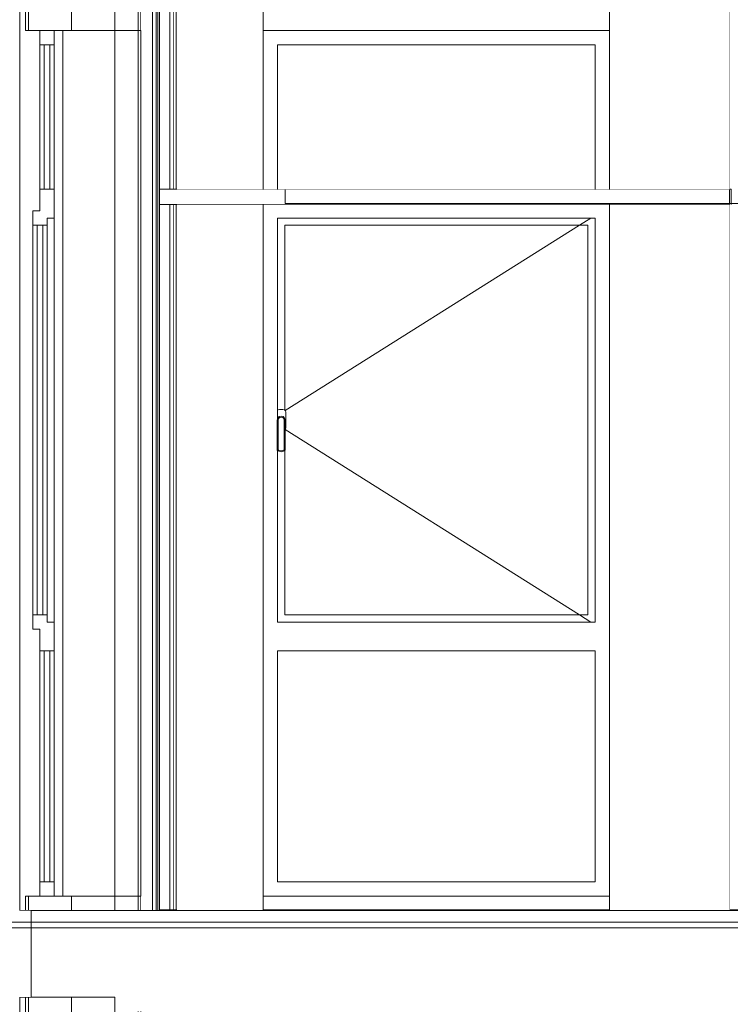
# Model space of a CAD drawing. Header units: millimetres. Extents: x -30280 to 100171, y -17460 to 4378.
# Tile 102 of 136: x 39869 to 42332, y -10135 to -6722. Entities that reach past the tile are written whole.
import ezdxf

# ---------------------------------------------------------------- set-up
doc = ezdxf.new("R2010")
doc.units = ezdxf.units.MM
doc.header["$MEASUREMENT"] = 0
doc.linetypes.add('Wipeout_Contour', pattern=[1000, 0, -1000])
for name, color, linetype in [('07_CR_Cel Ras pladur', 7, 'Continuous'), ('10_ESTR_Fotjats', 7, 'Continuous'), ('10_ESTR_Pilars', 7, 'Continuous'), ('12_FAÇ_Façana', 7, 'Continuous'), ('Nuevo_07_CR_Cel Ras_lames', 7, 'Continuous'), ('Nuevo_08_E_Envans secs', 7, 'Continuous'), ('Nuevo_14_PAV_Soft Light Grey 0554', 7, 'Continuous'), ('Ventanas Archicad', 7, 'Continuous')]:
    doc.layers.add(name, color=color, linetype=linetype)
for name, color, linetype, lineweight in [('07_CR_Cel Ras pladur_Pluma_Nº__1', 7, 'Continuous', 5), ('10_ESTR_Fotjats_Pluma_Nº__1', 7, 'Continuous', 5), ('12_FAÇ_Façana_Pluma_Nº__47', 7, 'Continuous', 20), ('12_FAÇ_Façana_Pluma_Nº__7', 7, 'Continuous', 5), ('Nuevo_07_CR_Cel Ras_lames_Pluma_Nº__1', 7, 'Continuous', 5), ('Nuevo_08_E_Envans secs_Pluma_Nº__47', 7, 'Continuous', 20), ('Nuevo_14_PAV_Soft Light Grey 0554_Pluma_Nº__29', 7, 'Continuous', 20), ('Ventanas Archicad_Pluma_Nº__1', 7, 'Continuous', 5), ('Ventanas Archicad_Pluma_Nº__47', 7, 'Continuous', 20)]:
    doc.layers.add(name, color=color, linetype=linetype, lineweight=lineweight)
doc.layers.add('10_ESTR_Fotjats_Pluma_Nº__102', color=7, linetype='Continuous', lineweight=5, true_color=0xcccccc)
doc.layers.add('Ventanas Archicad_Pluma_Nº__3', color=7, linetype='Continuous', lineweight=5, true_color=0xa4a4a4)

# ---------------------------------------------------------------- blocks, each defined once
blk = doc.blocks.new('Elem Sección_8_2', base_point=(41970.3, -13460))
at = {"color": 254, "linetype": 'Wipeout_Contour', "lineweight": 0, "ltscale": 540971.453001}
blk.add_wipeout([(39889.2, -10110), (39869.2, -10110), (39869.2, -13460), (39889.2, -13460), (39889.2, -13410), (39939.2, -13410), (39939.2, -12485), (39914.2, -12485), (39914.2, -11035), (39939.2, -11035), (39939.2, -10460), (39939.2, -10410), (39889.2, -10410)], dxfattribs=at).dxf.layer = '12_FAÇ_Façana'
at = {"color": 254, "linetype": 'Wipeout_Contour', "lineweight": 0, "ltscale": 167459.36629}
blk.add_wipeout([(40199.2, -10410), (40019.2, -10410), (40019.2, -13410), (40199.2, -13410)], dxfattribs=at).dxf.layer = '12_FAÇ_Façana'
at = {"layer": '12_FAÇ_Façana_Pluma_Nº__47', "color": 7, "linetype": 'Continuous', "lineweight": 20}
for p, q in [((39869.2, -13460), (39869.2, -10110)), ((39869.2, -10110), (39889.2, -10110))]:
    blk.add_line(p, q, dxfattribs=at)
at = {"color": 254, "linetype": 'Wipeout_Contour', "lineweight": 0, "ltscale": 250433.796303}
blk.add_wipeout([(39989.2, -10410), (39989.2, -11060), (39989.2, -12460), (39989.2, -13410), (40019.2, -13410), (40019.2, -10410)], dxfattribs=at).dxf.layer = '12_FAÇ_Façana'
at = {"color": 254, "linetype": 'Wipeout_Contour', "lineweight": 0, "ltscale": 167957.651142}
blk.add_wipeout([(40279.2, -10410), (40199.2, -10410), (40199.2, -13410), (40279.2, -13410)], dxfattribs=at).dxf.layer = '12_FAÇ_Façana'
at = {"layer": '12_FAÇ_Façana_Pluma_Nº__47', "color": 7, "linetype": 'Continuous', "lineweight": 20}
for p, q in [((40019.2, -13410), (40019.2, -10410)), ((40199.2, -13410), (40199.2, -10410))]:
    blk.add_line(p, q, dxfattribs=at)
at = {"color": 254, "linetype": 'Wipeout_Contour', "lineweight": 0, "ltscale": 168130.167376}
blk.add_wipeout([(40289.2, -10410), (40279.2, -10410), (40279.2, -13410), (40289.2, -13410)], dxfattribs=at).dxf.layer = '12_FAÇ_Façana'
at = {"layer": '12_FAÇ_Façana_Pluma_Nº__47', "color": 7, "linetype": 'Continuous', "lineweight": 20}
blk.add_line((40279.2, -13410), (40279.2, -10410), dxfattribs=at)
blk = doc.blocks.new('Elem Sección_10_2', base_point=(41970.3, -13460))
at = {"layer": '12_FAÇ_Façana_Pluma_Nº__7', "color": 7, "linetype": 'Continuous', "lineweight": 5}
for p, q in [((39889.2, -10110), (39889.2, -10410)), ((39899.2, -10110), (39899.2, -10410)), ((40049.2, -10110), (40049.2, -10410)), ((40279.2, -10160), (40279.2, -10410)), ((40289.2, -10160), (40289.2, -10410)), ((39889.2, -13410), (39889.2, -13460)), ((39899.2, -13410), (39899.2, -13460)), ((40049.2, -13410), (40049.2, -13460)), ((40199.2, -13410), (40199.2, -13460)), ((40279.2, -13410), (40279.2, -13460)), ((40289.2, -13410), (40289.2, -13460))]:
    blk.add_line(p, q, dxfattribs=at)
at = {"layer": '12_FAÇ_Façana_Pluma_Nº__7', "color": 7, "linetype": 'Continuous', "lineweight": 5, "flags": 128}
for points in [[(39908.8, -10110), (39899.2, -10110), (39889.2, -10110)], [(40199.2, -10110), (40199.2, -10160), (40199.2, -10410)], [(40289.2, -10410), (40279.2, -10410), (40199.2, -10410), (40049.2, -10410), (39989.2, -10410), (39939.2, -10410), (39899.2, -10410), (39889.2, -10410)], [(40289.2, -13410), (40279.2, -13410), (40199.2, -13410), (40049.2, -13410), (39989.2, -13410), (39939.2, -13410), (39899.2, -13410), (39889.2, -13410)]]:
    blk.add_lwpolyline(points, dxfattribs=at)
blk = doc.blocks.new('Elem Sección_14_2', base_point=(41970.3, -13460))
at = {"color": 254, "linetype": 'Wipeout_Contour', "lineweight": 0, "ltscale": 529587.466014}
blk.add_wipeout([(39889.2, -6460), (39869.2, -6460), (39869.2, -9810), (39889.2, -9810), (39889.2, -9760), (39939.2, -9760), (39939.2, -8835), (39914.2, -8835), (39914.2, -7385), (39939.2, -7385), (39939.2, -6810), (39939.2, -6760), (39889.2, -6760)], dxfattribs=at).dxf.layer = '12_FAÇ_Façana'
at = {"color": 254, "linetype": 'Wipeout_Contour', "lineweight": 0, "ltscale": 163908.992769}
blk.add_wipeout([(40199.2, -6760), (40019.2, -6760), (40019.2, -9760), (40199.2, -9760)], dxfattribs=at).dxf.layer = '12_FAÇ_Façana'
at = {"layer": '12_FAÇ_Façana_Pluma_Nº__47', "color": 7, "linetype": 'Continuous', "lineweight": 20}
for p, q in [((39869.2, -9810), (39869.2, -6460)), ((39869.2, -6460), (39889.2, -6460)), ((39889.2, -9810), (39869.2, -9810))]:
    blk.add_line(p, q, dxfattribs=at)
at = {"color": 254, "linetype": 'Wipeout_Contour', "lineweight": 0, "ltscale": 245116.973976}
blk.add_wipeout([(40019.2, -6760), (39989.2, -6760), (39989.2, -7410), (39989.2, -8810), (39989.2, -9760), (40019.2, -9760)], dxfattribs=at).dxf.layer = '12_FAÇ_Façana'
at = {"color": 254, "linetype": 'Wipeout_Contour', "lineweight": 0, "ltscale": 164418.025588}
blk.add_wipeout([(40279.2, -6760), (40199.2, -6760), (40199.2, -9760), (40279.2, -9760)], dxfattribs=at).dxf.layer = '12_FAÇ_Façana'
at = {"layer": '12_FAÇ_Façana_Pluma_Nº__47', "color": 7, "linetype": 'Continuous', "lineweight": 20}
for p, q in [((40019.2, -9760), (40019.2, -6760)), ((40199.2, -9760), (40199.2, -6760))]:
    blk.add_line(p, q, dxfattribs=at)
at = {"color": 254, "linetype": 'Wipeout_Contour', "lineweight": 0, "ltscale": 164594.246432}
blk.add_wipeout([(40289.2, -6760), (40279.2, -6760), (40279.2, -9760), (40289.2, -9760)], dxfattribs=at).dxf.layer = '12_FAÇ_Façana'
at = {"layer": '12_FAÇ_Façana_Pluma_Nº__47', "color": 7, "linetype": 'Continuous', "lineweight": 20}
blk.add_line((40279.2, -9760), (40279.2, -6760), dxfattribs=at)
blk = doc.blocks.new('Elem Sección_15_2', base_point=(41970.3, -13460))
at = {"color": 254, "linetype": 'Wipeout_Contour', "lineweight": 0, "ltscale": 167370.772013}
blk.add_wipeout([(40713, -6510), (40713, -6760), (41913, -6760), (41913, -6510)], dxfattribs=at).dxf.layer = '12_FAÇ_Façana'
at = {"color": 254, "linetype": 'Wipeout_Contour', "lineweight": 0, "ltscale": 169823.891716}
blk.add_wipeout([(41913, -9760), (40713, -9760), (40713, -9808), (41913, -9808)], dxfattribs=at).dxf.layer = '12_FAÇ_Façana'
blk = doc.blocks.new('Elem Sección_16_2', base_point=(41970.3, -13460))
at = {"color": 254, "linetype": 'Wipeout_Contour', "lineweight": 0, "ltscale": 164775.575016}
blk.add_wipeout([(40348.2, -6510), (40342.2, -6510), (40342.2, -9810), (40348.2, -9810)], dxfattribs=at).dxf.layer = '10_ESTR_Pilars'
blk = doc.blocks.new('Elem Sección_17_2', base_point=(41970.3, -13460))
at = {"layer": '12_FAÇ_Façana_Pluma_Nº__7', "color": 7, "linetype": 'Continuous', "lineweight": 5}
for p, q in [((39889.2, -6460), (39889.2, -6760)), ((39899.2, -6460), (39899.2, -6760)), ((40049.2, -6460), (40049.2, -6760)), ((40279.2, -6510), (40279.2, -6760)), ((40289.2, -6510), (40289.2, -6760)), ((39889.2, -9760), (39889.2, -9810)), ((39899.2, -9760), (39899.2, -9810)), ((40049.2, -9760), (40049.2, -9810)), ((40199.2, -9760), (40199.2, -9810)), ((40279.2, -9760), (40279.2, -9810)), ((40289.2, -9760), (40289.2, -9810))]:
    blk.add_line(p, q, dxfattribs=at)
at = {"layer": '12_FAÇ_Façana_Pluma_Nº__7', "color": 7, "linetype": 'Continuous', "lineweight": 5, "flags": 128}
for points in [[(39908.8, -6460), (39899.2, -6460), (39889.2, -6460)], [(40199.2, -6460), (40199.2, -6510), (40199.2, -6760)], [(40289.2, -6760), (40279.2, -6760), (40199.2, -6760), (40049.2, -6760), (39989.2, -6760), (39939.2, -6760), (39899.2, -6760), (39889.2, -6760)], [(40289.2, -9760), (40279.2, -9760), (40199.2, -9760), (40049.2, -9760), (39989.2, -9760), (39939.2, -9760), (39899.2, -9760), (39889.2, -9760)], [(39908.8, -9810), (39899.2, -9810), (39889.2, -9810)]]:
    blk.add_lwpolyline(points, dxfattribs=at)
blk = doc.blocks.new('Elem Sección_18_2', base_point=(41970.3, -13460))
at = {"layer": 'Ventanas Archicad_Pluma_Nº__1', "color": 7, "linetype": 'Continuous', "lineweight": 5}
for p, q in [((39939.2, -7385), (39914.2, -7385)), ((39939.2, -8835), (39914.2, -8835))]:
    blk.add_line(p, q, dxfattribs=at)
at = {"color": 254, "linetype": 'Wipeout_Contour', "lineweight": 0, "ltscale": 162335.047609}
blk.add_wipeout([(39939.2, -6810), (39939.2, -7310), (39989.2, -7310), (39989.2, -6810)], dxfattribs=at).dxf.layer = 'Ventanas Archicad'
at = {"color": 254, "linetype": 'Wipeout_Contour', "lineweight": 0, "ltscale": 163187.232213}
blk.add_wipeout([(39964.2, -8810), (39989.2, -8810), (39989.2, -7410), (39964.2, -7410)], dxfattribs=at).dxf.layer = 'Ventanas Archicad'
at = {"color": 254, "linetype": 'Wipeout_Contour', "lineweight": 0, "ltscale": 164144.586834}
blk.add_wipeout([(39939.2, -8910), (39939.2, -9710), (39989.2, -9710), (39989.2, -8910)], dxfattribs=at).dxf.layer = 'Ventanas Archicad'
at = {"layer": 'Ventanas Archicad_Pluma_Nº__1', "color": 7, "linetype": 'Continuous', "lineweight": 5}
for p, q in [((39939.2, -6760), (39939.2, -6810)), ((39989.2, -6760), (39989.2, -6810)), ((39939.2, -6810), (39939.2, -7310)), ((39989.2, -6810), (39939.2, -6810)), ((39954.2, -6810), (39954.2, -7310)), ((39974.2, -7310), (39974.2, -6810)), ((39989.2, -6810), (39989.2, -7310)), ((39939.2, -7310), (39939.2, -7385)), ((39989.2, -7310), (39939.2, -7310)), ((39989.2, -7310), (39989.2, -7410)), ((39989.2, -7410), (39964.2, -7410)), ((39989.2, -7410), (39989.2, -8810)), ((39939.2, -8835), (39939.2, -8910)), ((39989.2, -8810), (39964.2, -8810)), ((39989.2, -8810), (39989.2, -8910)), ((39939.2, -8910), (39939.2, -9710)), ((39989.2, -8910), (39939.2, -8910)), ((39954.2, -8910), (39954.2, -9710)), ((39974.2, -9710), (39974.2, -8910)), ((39989.2, -8910), (39989.2, -9710)), ((39939.2, -9710), (39939.2, -9760)), ((39989.2, -9710), (39939.2, -9710)), ((39989.2, -9710), (39989.2, -9760))]:
    blk.add_line(p, q, dxfattribs=at)
at = {"color": 254, "linetype": 'Wipeout_Contour', "lineweight": 0, "ltscale": 163038.629411}
blk.add_wipeout([(39964.2, -7435), (39914.2, -7435), (39914.2, -8785), (39964.2, -8785)], dxfattribs=at).dxf.layer = 'Ventanas Archicad'
at = {"layer": 'Ventanas Archicad_Pluma_Nº__1', "color": 7, "linetype": 'Continuous', "lineweight": 5}
for p, q in [((39914.2, -7385), (39914.2, -7435)), ((39914.2, -7435), (39914.2, -8785)), ((39964.2, -7435), (39914.2, -7435)), ((39929.2, -7435), (39929.2, -8785)), ((39949.2, -8785), (39949.2, -7435)), ((39964.2, -7410), (39964.2, -7435)), ((39964.2, -7435), (39964.2, -8785)), ((39914.2, -8785), (39914.2, -8835)), ((39964.2, -8785), (39914.2, -8785)), ((39964.2, -8785), (39964.2, -8810))]:
    blk.add_line(p, q, dxfattribs=at)
blk = doc.blocks.new('Elem Sección_104_2', base_point=(41970.3, -13460))
at = {"color": 254, "linetype": 'Wipeout_Contour', "lineweight": 0, "ltscale": 171577.125788}
blk.add_wipeout([(42335.2, -6510), (42329.2, -6510), (42329.2, -7310), (42335.2, -7310)], dxfattribs=at).dxf.layer = 'Nuevo_08_E_Envans secs'
at = {"color": 254, "linetype": 'Wipeout_Contour', "lineweight": 0, "ltscale": 172842.672664}
blk.add_wipeout([(42335.2, -7363), (42329.2, -7363), (42329.2, -9808), (42335.2, -9808)], dxfattribs=at).dxf.layer = 'Nuevo_08_E_Envans secs'
at = {"layer": 'Nuevo_08_E_Envans secs_Pluma_Nº__47', "color": 7, "linetype": 'Continuous', "lineweight": 20}
for p, q in [((42329.2, -7310), (42329.2, -6510)), ((42329.2, -9808), (42329.2, -7363))]:
    blk.add_line(p, q, dxfattribs=at)
blk = doc.blocks.new('Elem Sección_118_2', base_point=(41970.3, -13460))
at = {"color": 254, "linetype": 'Wipeout_Contour', "lineweight": 0, "ltscale": 163842.75268}
blk.add_wipeout([(40354.2, -6510), (40354.2, -7310), (40389.2, -7310), (40389.2, -6510)], dxfattribs=at).dxf.layer = 'Nuevo_08_E_Envans secs'
at = {"color": 254, "linetype": 'Wipeout_Contour', "lineweight": 0, "ltscale": 165167.324436}
blk.add_wipeout([(40354.2, -7363), (40354.2, -9808), (40389.2, -9808), (40389.2, -7363)], dxfattribs=at).dxf.layer = 'Nuevo_08_E_Envans secs'
at = {"color": 254, "linetype": 'Wipeout_Contour', "lineweight": 0, "ltscale": 163937.37297}
blk.add_wipeout([(40402.2, -6510), (40389.2, -6510), (40389.2, -7310), (40402.2, -7310)], dxfattribs=at).dxf.layer = 'Nuevo_08_E_Envans secs'
at = {"color": 254, "linetype": 'Wipeout_Contour', "lineweight": 0, "ltscale": 165261.185773}
blk.add_wipeout([(40402.2, -7363), (40389.2, -7363), (40389.2, -9808), (40402.2, -9808)], dxfattribs=at).dxf.layer = 'Nuevo_08_E_Envans secs'
at = {"layer": 'Nuevo_08_E_Envans secs_Pluma_Nº__47', "color": 7, "linetype": 'Continuous', "lineweight": 20}
for p, q in [((40389.2, -6510), (40389.2, -7310)), ((40389.2, -7363), (40389.2, -9808))]:
    blk.add_line(p, q, dxfattribs=at)
at = {"color": 254, "linetype": 'Wipeout_Contour', "lineweight": 0, "ltscale": 163998.482873}
blk.add_wipeout([(40408.2, -6510), (40408.2, -7310), (40414.2, -7310), (40414.2, -6510)], dxfattribs=at).dxf.layer = 'Nuevo_08_E_Envans secs'
at = {"color": 254, "linetype": 'Wipeout_Contour', "lineweight": 0, "ltscale": 165321.808509}
blk.add_wipeout([(40408.2, -7363), (40408.2, -9808), (40414.2, -9808), (40414.2, -7363)], dxfattribs=at).dxf.layer = 'Nuevo_08_E_Envans secs'
at = {"layer": 'Nuevo_08_E_Envans secs_Pluma_Nº__47', "color": 7, "linetype": 'Continuous', "lineweight": 20}
for p, q in [((40402.2, -6510), (40402.2, -7310)), ((40408.2, -7310), (40408.2, -6510)), ((40414.2, -7310), (40414.2, -6510)), ((40402.2, -7363), (40402.2, -9808)), ((40408.2, -9808), (40408.2, -7363)), ((40414.2, -9808), (40414.2, -7363))]:
    blk.add_line(p, q, dxfattribs=at)
blk = doc.blocks.new('Elem Sección_119_2', base_point=(41970.3, -13460))
at = {"color": 254, "linetype": 'Wipeout_Contour', "lineweight": 0, "ltscale": 164634.536384}
blk.add_wipeout([(40289.2, -9810), (40329.2, -9810), (40329.2, -6510), (40289.2, -6510)], dxfattribs=at).dxf.layer = 'Nuevo_08_E_Envans secs'
at = {"layer": 'Nuevo_08_E_Envans secs_Pluma_Nº__47', "color": 7, "linetype": 'Continuous', "lineweight": 20}
blk.add_line((40289.2, -6760), (40289.2, -9760), dxfattribs=at)
at = {"color": 254, "linetype": 'Wipeout_Contour', "lineweight": 0, "ltscale": 164738.355837}
blk.add_wipeout([(40329.2, -6510), (40329.2, -9810), (40342.2, -9810), (40342.2, -6510)], dxfattribs=at).dxf.layer = 'Nuevo_08_E_Envans secs'
at = {"layer": 'Nuevo_08_E_Envans secs_Pluma_Nº__47', "color": 7, "linetype": 'Continuous', "lineweight": 20}
blk.add_line((40329.2, -6510), (40329.2, -9810), dxfattribs=at)
at = {"color": 254, "linetype": 'Wipeout_Contour', "lineweight": 0, "ltscale": 328859.619997}
blk.add_wipeout([(40348.2, -9810), (40354.2, -9810), (40354.2, -7363), (40354.2, -7363), (40354.2, -7310), (40354.2, -7310), (40354.2, -6510), (40348.2, -6510)], dxfattribs=at).dxf.layer = 'Nuevo_08_E_Envans secs'
at = {"layer": 'Nuevo_08_E_Envans secs_Pluma_Nº__47', "color": 7, "linetype": 'Continuous', "lineweight": 20}
for p, q in [((40342.2, -6510), (40342.2, -9810)), ((40348.2, -9810), (40348.2, -6510)), ((40354.2, -7310), (40354.2, -6510)), ((40354.2, -9808), (40354.2, -7363))]:
    blk.add_line(p, q, dxfattribs=at)
blk = doc.blocks.new('Elem Sección_120_2', base_point=(41970.3, -13460))
at = {"color": 254, "linetype": 'Wipeout_Contour', "lineweight": 0, "ltscale": 163974.827214}
blk.add_wipeout([(40408.2, -6510), (40402.2, -6510), (40402.2, -7310), (40408.2, -7310)], dxfattribs=at).dxf.layer = 'Nuevo_08_E_Envans secs'
at = {"color": 254, "linetype": 'Wipeout_Contour', "lineweight": 0, "ltscale": 165298.341319}
blk.add_wipeout([(40402.2, -7363), (40402.2, -9808), (40408.2, -9808), (40408.2, -7363)], dxfattribs=at).dxf.layer = 'Nuevo_08_E_Envans secs'
blk = doc.blocks.new('Elem Sección_122_2', base_point=(41970.3, -13460))
at = {"layer": '07_CR_Cel Ras pladur_Pluma_Nº__1', "color": 7, "linetype": 'Continuous', "lineweight": 5}
blk.add_line((42329.2, -7310), (42329.2, -7363), dxfattribs=at)
blk = doc.blocks.new('Elem Sección_123_2', base_point=(41970.3, -13460))
at = {"layer": '07_CR_Cel Ras pladur_Pluma_Nº__1', "color": 7, "linetype": 'Continuous', "lineweight": 5}
for p, q in [((40354.2, -7310), (40354.2, -7363)), ((40789.2, -7310), (40354.2, -7310)), ((42334.2, -7310), (42334.2, -7363)), ((42329.2, -7363), (40354.2, -7363))]:
    blk.add_line(p, q, dxfattribs=at)
at = {"layer": '07_CR_Cel Ras pladur_Pluma_Nº__1', "color": 7, "linetype": 'Continuous', "lineweight": 5, "flags": 128}
blk.add_lwpolyline([(42329.2, -7310), (42289.2, -7310), (41989.2, -7310), (41689.2, -7310), (41389.2, -7310), (41089.2, -7310), (40789.2, -7310)], dxfattribs=at)
blk = doc.blocks.new('Elem Sección_141_2', base_point=(41970.3, -13460))
at = {"layer": 'Nuevo_07_CR_Cel Ras_lames_Pluma_Nº__1', "color": 7, "linetype": 'Continuous', "lineweight": 5}
for p, q in [((42334.2, -7310), (42329.2, -7310)), ((42589.2, -7360), (42289.2, -7360))]:
    blk.add_line(p, q, dxfattribs=at)
blk = doc.blocks.new('Elem Sección_142_2', base_point=(41970.3, -13460))
at = {"layer": 'Nuevo_07_CR_Cel Ras_lames_Pluma_Nº__1', "color": 7, "linetype": 'Continuous', "lineweight": 5}
blk.add_line((42289.2, -7360), (41989.2, -7360), dxfattribs=at)
blk = doc.blocks.new('Elem Sección_143_2', base_point=(41970.3, -13460))
at = {"layer": 'Nuevo_07_CR_Cel Ras_lames_Pluma_Nº__1', "color": 7, "linetype": 'Continuous', "lineweight": 5}
blk.add_line((41989.2, -7360), (41689.2, -7360), dxfattribs=at)
blk = doc.blocks.new('Elem Sección_144_2', base_point=(41970.3, -13460))
at = {"layer": 'Nuevo_07_CR_Cel Ras_lames_Pluma_Nº__1', "color": 7, "linetype": 'Continuous', "lineweight": 5}
blk.add_line((41689.2, -7360), (41389.2, -7360), dxfattribs=at)
blk = doc.blocks.new('Elem Sección_145_2', base_point=(41970.3, -13460))
at = {"layer": 'Nuevo_07_CR_Cel Ras_lames_Pluma_Nº__1', "color": 7, "linetype": 'Continuous', "lineweight": 5}
blk.add_line((41389.2, -7360), (41089.2, -7360), dxfattribs=at)
blk = doc.blocks.new('Elem Sección_146_2', base_point=(41970.3, -13460))
at = {"layer": 'Nuevo_07_CR_Cel Ras_lames_Pluma_Nº__1', "color": 7, "linetype": 'Continuous', "lineweight": 5}
for p in [(40789.2, -7310), (41089.2, -7360)]:
    blk.add_line(p, (40789.2, -7360), dxfattribs=at)
blk = doc.blocks.new('Elem Sección_148_2', base_point=(41970.3, -13460))
at = {"layer": '10_ESTR_Fotjats_Pluma_Nº__1', "color": 7, "linetype": 'Continuous', "lineweight": 5}
blk.add_line((40354.2, -9810), (40289.2, -9810), dxfattribs=at)
at = {"color": 254, "linetype": 'Wipeout_Contour', "lineweight": 0, "ltscale": 150742.856311}
blk.add_wipeout([(32829.8, -9850), (39908.8, -9850), (39908.8, -9810), (32829.8, -9810)], dxfattribs=at).dxf.layer = '10_ESTR_Fotjats'
at = {"layer": '10_ESTR_Fotjats_Pluma_Nº__1', "color": 7, "linetype": 'Continuous', "lineweight": 5, "flags": 128}
blk.add_lwpolyline([(40289.2, -9810), (40279.2, -9810), (40199.2, -9810), (40049.2, -9810), (39908.8, -9810)], dxfattribs=at)
at = {"color": 254, "linetype": 'Wipeout_Contour', "lineweight": 0, "ltscale": 150774.446321}
blk.add_wipeout([(32829.8, -9870), (39908.8, -9870), (39908.8, -9850), (32829.8, -9850)], dxfattribs=at).dxf.layer = '10_ESTR_Fotjats'
at = {"layer": '10_ESTR_Fotjats_Pluma_Nº__1', "color": 7, "linetype": 'Continuous', "lineweight": 5}
blk.add_line((49879.1, -9850), (39908.8, -9850), dxfattribs=at)
at = {"layer": '10_ESTR_Fotjats_Pluma_Nº__102', "color": 254, "linetype": 'Continuous', "lineweight": 5, "true_color": 0xcccccc}
blk.add_line((39908.8, -9850), (32829.8, -9850), dxfattribs=at)
at = {"color": 254, "linetype": 'Wipeout_Contour', "lineweight": 0, "ltscale": 150913.144312}
blk.add_wipeout([(39908.8, -9870), (32829.8, -9870), (32829.8, -10110), (39908.8, -10110)], dxfattribs=at).dxf.layer = '10_ESTR_Fotjats'
at = {"layer": '10_ESTR_Fotjats_Pluma_Nº__1', "color": 7, "linetype": 'Continuous', "lineweight": 5}
blk.add_line((49879.1, -9870), (39908.8, -9870), dxfattribs=at)
at = {"layer": '10_ESTR_Fotjats_Pluma_Nº__1', "color": 7, "linetype": 'Continuous', "lineweight": 5, "flags": 128}
for points in [[(39908.8, -9810), (39908.8, -9850), (39908.8, -9870), (39908.8, -10110)], [(40199.2, -10110), (40049.2, -10110), (39908.8, -10110)]]:
    blk.add_lwpolyline(points, dxfattribs=at)
at = {"layer": '10_ESTR_Fotjats_Pluma_Nº__102', "color": 254, "linetype": 'Continuous', "lineweight": 5, "true_color": 0xcccccc}
blk.add_line((39908.8, -9870), (32829.8, -9870), dxfattribs=at)
blk = doc.blocks.new('Elem Sección_151_2', base_point=(41970.3, -13460))
at = {"layer": 'Nuevo_14_PAV_Soft Light Grey 0554_Pluma_Nº__29', "color": 7, "linetype": 'Continuous', "lineweight": 20}
for p, q in [((40354.2, -9808), (40354.2, -9810)), ((48752.4, -9808), (40354.2, -9808)), ((48752.4, -9810), (40354.2, -9810))]:
    blk.add_line(p, q, dxfattribs=at)
blk = doc.blocks.new('Elem Sección_181_2', base_point=(41970.3, -13460))
at = {"color": 254, "linetype": 'Wipeout_Contour', "lineweight": 0, "ltscale": 165383.836276}
blk.add_wipeout([(40713, -6810), (40713, -7310), (40763, -7310), (40763, -6810)], dxfattribs=at).dxf.layer = 'Ventanas Archicad'
at = {"color": 254, "linetype": 'Wipeout_Contour', "lineweight": 0, "ltscale": 169918.018589}
blk.add_wipeout([(41913, -6810), (41863, -6810), (41863, -7310), (41913, -7310)], dxfattribs=at).dxf.layer = 'Ventanas Archicad'
at = {"color": 254, "linetype": 'Wipeout_Contour', "lineweight": 0, "ltscale": 457697.720277}
blk.add_wipeout([(40713, -7363), (40713, -9710), (40763, -9710), (40763, -8910), (40763, -8810), (40763, -8215.5), (40762, -8214), (40762, -8110), (40763, -8106.2), (40763, -7410), (40763, -7363)], dxfattribs=at).dxf.layer = 'Ventanas Archicad'
at = {"color": 254, "linetype": 'Wipeout_Contour', "lineweight": 0, "ltscale": 299153.648907}
blk.add_wipeout([(41863, -8810), (41863, -8910), (41863, -9710), (41913, -9710), (41913, -7363), (41863, -7363), (41863, -7410)], dxfattribs=at).dxf.layer = 'Ventanas Archicad'
at = {"color": 254, "linetype": 'Wipeout_Contour', "lineweight": 0, "ltscale": 251207.650398}
blk.add_wipeout([(41863, -6810), (41913, -6810), (41913, -6760), (40713, -6760), (40713, -6810), (40763, -6810)], dxfattribs=at).dxf.layer = 'Ventanas Archicad'
at = {"color": 254, "linetype": 'Wipeout_Contour', "lineweight": 0, "ltscale": 167872.984445}
blk.add_wipeout([(41863, -7363), (40763, -7363), (40763, -7410), (41863, -7410)], dxfattribs=at).dxf.layer = 'Ventanas Archicad'
at = {"color": 254, "linetype": 'Wipeout_Contour', "lineweight": 0, "ltscale": 170536.799894}
blk.add_wipeout([(41838, -7435), (41838, -8785), (41863, -8785), (41863, -7435)], dxfattribs=at).dxf.layer = 'Ventanas Archicad'
at = {"color": 254, "linetype": 'Wipeout_Contour', "lineweight": 0, "ltscale": 706782.648865}
blk.add_wipeout([(40763, -8075.8), (40763, -8106.2), (40763.8, -8103.2), (40768.7, -8098.3), (40775.5, -8096.5), (40782.2, -8098.3), (40787.2, -8103.2), (40789, -8110), (40789, -8143.1), (40790.2, -8142), (40791.5, -8137), (40791.5, -8083), (40790.2, -8078), (40786.5, -8074.3), (40781.5, -8073), (40769.5, -8073), (40764.5, -8074.3)], dxfattribs=at).dxf.layer = 'Ventanas Archicad'
at = {"color": 254, "linetype": 'Wipeout_Contour', "lineweight": 0, "ltscale": 166359.917144}
blk.add_wipeout([(40764, -8217), (40775.5, -8220), (40775.5, -8216.9), (40765.9, -8214.4)], dxfattribs=at).dxf.layer = 'Ventanas Archicad'
at = {"color": 254, "linetype": 'Wipeout_Contour', "lineweight": 0, "ltscale": 169010.231082}
blk.add_wipeout([(40763, -8810), (40763, -8910), (41863, -8910), (41863, -8810)], dxfattribs=at).dxf.layer = 'Ventanas Archicad'
at = {"color": 254, "linetype": 'Wipeout_Contour', "lineweight": 0, "ltscale": 254656.462863}
blk.add_wipeout([(40763, -9710), (40713, -9710), (40713, -9760), (41913, -9760), (41913, -9710), (41863, -9710)], dxfattribs=at).dxf.layer = 'Ventanas Archicad'
at = {"layer": 'Ventanas Archicad_Pluma_Nº__47', "color": 7, "linetype": 'Continuous', "lineweight": 20}
for p, q in [((40713, -6760), (41913, -6760)), ((41913, -9760), (40713, -9760))]:
    blk.add_line(p, q, dxfattribs=at)
at = {"color": 254, "linetype": 'Wipeout_Contour', "lineweight": 0, "ltscale": 167650.89261}
blk.add_wipeout([(40763, -7310), (41863, -7310), (41863, -6810), (40763, -6810)], dxfattribs=at).dxf.layer = 'Ventanas Archicad'
at = {"color": 254, "linetype": 'Wipeout_Contour', "lineweight": 0, "ltscale": 332299.502978}
blk.add_wipeout([(40788, -7435), (40763, -7435), (40763, -8075.8), (40764.5, -8074.3), (40769.5, -8073), (40781.5, -8073), (40786.5, -8074.3), (40788, -8075.8)], dxfattribs=at).dxf.layer = 'Ventanas Archicad'
at = {"color": 254, "linetype": 'Wipeout_Contour', "lineweight": 0, "ltscale": 166401.676752}
blk.add_wipeout([(40775.5, -8220), (40787, -8217), (40785.1, -8214.4), (40775.5, -8216.9)], dxfattribs=at).dxf.layer = 'Ventanas Archicad'
at = {"color": 254, "linetype": 'Wipeout_Contour', "lineweight": 0, "ltscale": 169403.962717}
blk.add_wipeout([(40763, -9710), (41863, -9710), (41863, -8910), (40763, -8910)], dxfattribs=at).dxf.layer = 'Ventanas Archicad'
at = {"layer": 'Ventanas Archicad_Pluma_Nº__3', "color": 253, "linetype": 'Continuous', "lineweight": 5, "true_color": 0xa4a4a4}
for p, q in [((40763, -7310), (40763, -6810)), ((40763, -6810), (41863, -6810)), ((41863, -6810), (41863, -7310)), ((40764.5, -8074.3), (40763, -8075.8)), ((40769.5, -8073), (40764.5, -8074.3)), ((40763, -9710), (40763, -8910)), ((40763, -8910), (41863, -8910)), ((41863, -8910), (41863, -9710)), ((41863, -9710), (40763, -9710))]:
    blk.add_line(p, q, dxfattribs=at)
at = {"color": 254, "linetype": 'Wipeout_Contour', "lineweight": 0, "ltscale": 251852.137457}
blk.add_wipeout([(41863, -7410), (40763, -7410), (40763, -7435), (40788, -7435), (41838, -7435), (41863, -7435)], dxfattribs=at).dxf.layer = 'Ventanas Archicad'
at = {"color": 254, "linetype": 'Wipeout_Contour', "lineweight": 0, "ltscale": 166334.253429}
blk.add_wipeout([(40762, -8214), (40764, -8217), (40765.9, -8214.4), (40765, -8213.1)], dxfattribs=at).dxf.layer = 'Ventanas Archicad'
at = {"color": 254, "linetype": 'Wipeout_Contour', "lineweight": 0, "ltscale": 166423.32777}
blk.add_wipeout([(40787, -8217), (40789, -8214), (40786, -8213.1), (40785.1, -8214.4)], dxfattribs=at).dxf.layer = 'Ventanas Archicad'
at = {"layer": 'Ventanas Archicad_Pluma_Nº__3', "color": 253, "linetype": 'Continuous', "lineweight": 5, "true_color": 0xa4a4a4}
blk.add_line((40763, -7410), (41863, -7410), dxfattribs=at)
at = {"color": 254, "linetype": 'Wipeout_Contour', "lineweight": 0, "ltscale": 166290.393203}
blk.add_wipeout([(40762, -8110), (40762, -8214), (40765, -8213.1), (40765, -8110.4)], dxfattribs=at).dxf.layer = 'Ventanas Archicad'
at = {"color": 254, "linetype": 'Wipeout_Contour', "lineweight": 0, "ltscale": 166384.525884}
blk.add_wipeout([(40789, -8214), (40789, -8110), (40786, -8110.4), (40786, -8213.1)], dxfattribs=at).dxf.layer = 'Ventanas Archicad'
at = {"color": 254, "linetype": 'Wipeout_Contour', "lineweight": 0, "ltscale": 166250.613515}
blk.add_wipeout([(40763.8, -8103.2), (40762, -8110), (40765, -8110.4), (40766.5, -8104.8)], dxfattribs=at).dxf.layer = 'Ventanas Archicad'
at = {"color": 254, "linetype": 'Wipeout_Contour', "lineweight": 0, "ltscale": 166338.418635}
blk.add_wipeout([(40789, -8110), (40787.2, -8103.2), (40784.5, -8104.8), (40786, -8110.4)], dxfattribs=at).dxf.layer = 'Ventanas Archicad'
at = {"color": 254, "linetype": 'Wipeout_Contour', "lineweight": 0, "ltscale": 166258.221488}
blk.add_wipeout([(40768.7, -8098.3), (40763.8, -8103.2), (40766.5, -8104.8), (40770.3, -8101)], dxfattribs=at).dxf.layer = 'Ventanas Archicad'
at = {"color": 254, "linetype": 'Wipeout_Contour', "lineweight": 0, "ltscale": 166322.59316}
blk.add_wipeout([(40787.2, -8103.2), (40782.2, -8098.3), (40780.7, -8101), (40784.5, -8104.8)], dxfattribs=at).dxf.layer = 'Ventanas Archicad'
at = {"color": 254, "linetype": 'Wipeout_Contour', "lineweight": 0, "ltscale": 166276.119309}
blk.add_wipeout([(40775.5, -8096.5), (40768.7, -8098.3), (40770.3, -8101), (40775.5, -8099.6)], dxfattribs=at).dxf.layer = 'Ventanas Archicad'
at = {"color": 254, "linetype": 'Wipeout_Contour', "lineweight": 0, "ltscale": 166300.006908}
blk.add_wipeout([(40782.2, -8098.3), (40775.5, -8096.5), (40775.5, -8099.6), (40780.7, -8101)], dxfattribs=at).dxf.layer = 'Ventanas Archicad'
at = {"color": 254, "linetype": 'Wipeout_Contour', "lineweight": 0, "ltscale": 498985.077289}
blk.add_wipeout([(40765.9, -8214.4), (40775.5, -8216.9), (40785.1, -8214.4), (40786, -8213.1), (40786, -8110.4), (40784.5, -8104.8), (40780.7, -8101), (40775.5, -8099.6), (40770.3, -8101), (40766.5, -8104.8), (40765, -8110.4), (40765, -8213.1)], dxfattribs=at).dxf.layer = 'Ventanas Archicad'
at = {"layer": 'Ventanas Archicad_Pluma_Nº__3', "color": 253, "linetype": 'Continuous', "lineweight": 5, "true_color": 0xa4a4a4}
for p, q in [((40763, -8106.2), (40763, -7410)), ((40762, -8110), (40763.8, -8103.2)), ((40763.8, -8103.2), (40768.7, -8098.3)), ((40765, -8110.4), (40766.5, -8104.8)), ((40766.5, -8104.8), (40770.3, -8101))]:
    blk.add_line(p, q, dxfattribs=at)
at = {"color": 254, "linetype": 'Wipeout_Contour', "lineweight": 0, "ltscale": 291397.880994}
blk.add_wipeout([(40764, -8217), (40763, -8215.5), (40763, -8785), (40788, -8785), (40788, -8215.5), (40787, -8217), (40775.5, -8220)], dxfattribs=at).dxf.layer = 'Ventanas Archicad'
at = {"layer": 'Ventanas Archicad_Pluma_Nº__3', "color": 253, "linetype": 'Continuous', "lineweight": 5, "true_color": 0xa4a4a4}
for p, q in [((40762, -8214), (40762, -8110)), ((40765, -8213.1), (40765, -8110.4)), ((40764, -8217), (40762, -8214)), ((40765.9, -8214.4), (40765, -8213.1))]:
    blk.add_line(p, q, dxfattribs=at)
at = {"color": 254, "linetype": 'Wipeout_Contour', "lineweight": 0, "ltscale": 253431.358755}
blk.add_wipeout([(40788, -8785), (40763, -8785), (40763, -8810), (41863, -8810), (41863, -8785), (41838, -8785)], dxfattribs=at).dxf.layer = 'Ventanas Archicad'
at = {"layer": 'Ventanas Archicad_Pluma_Nº__3', "color": 253, "linetype": 'Continuous', "lineweight": 5, "true_color": 0xa4a4a4}
for p, q in [((41863, -7410), (41863, -8810)), ((40763, -8810), (40763, -8215.5)), ((41863, -8810), (40763, -8810))]:
    blk.add_line(p, q, dxfattribs=at)
at = {"color": 254, "linetype": 'Wipeout_Contour', "lineweight": 0, "ltscale": 501176.842874}
blk.add_wipeout([(40788, -8075.8), (40790.2, -8078), (40791.5, -8083), (40791.5, -8137), (40790.2, -8142), (40789, -8143.1), (40789, -8214), (40788, -8215.5), (40788, -8785), (41838, -8785), (41838, -7435), (40788, -7435)], dxfattribs=at).dxf.layer = 'Ventanas Archicad'
at = {"layer": 'Ventanas Archicad_Pluma_Nº__3', "color": 253, "linetype": 'Continuous', "lineweight": 5, "true_color": 0xa4a4a4}
for p, q in [((40788, -8075.8), (40788, -7435)), ((40788, -7435), (41838, -7435)), ((41808.7, -7435), (40789.6, -8077.4)), ((41848.3, -7410), (41808.7, -7435)), ((41838, -7435), (41838, -8785)), ((40781.5, -8073), (40769.5, -8073)), ((40786.5, -8074.3), (40781.5, -8073)), ((40790.2, -8078), (40786.5, -8074.3)), ((40791.5, -8083), (40790.2, -8078)), ((40791.5, -8137), (40791.5, -8083)), ((40768.7, -8098.3), (40775.5, -8096.5)), ((40770.3, -8101), (40775.5, -8099.6)), ((40775.5, -8096.5), (40782.2, -8098.3)), ((40775.5, -8099.6), (40780.7, -8101)), ((40780.7, -8101), (40784.5, -8104.8)), ((40782.2, -8098.3), (40787.2, -8103.2)), ((40784.5, -8104.8), (40786, -8110.4)), ((40786, -8110.4), (40786, -8213.1)), ((40787.2, -8103.2), (40789, -8110)), ((40789, -8110), (40789, -8214)), ((40789, -8143.1), (40790.2, -8142)), ((41808.7, -8785), (40789.6, -8142.5)), ((40790.2, -8142), (40791.5, -8137)), ((40775.5, -8220), (40764, -8217)), ((40775.5, -8216.9), (40765.9, -8214.4)), ((40785.1, -8214.4), (40775.5, -8216.9)), ((40787, -8217), (40775.5, -8220)), ((40786, -8213.1), (40785.1, -8214.4)), ((40789, -8214), (40787, -8217)), ((40788, -8785), (40788, -8215.5)), ((41838, -8785), (40788, -8785)), ((41848.3, -8810), (41808.7, -8785))]:
    blk.add_line(p, q, dxfattribs=at)
blk = doc.blocks.new('Elem Sección_190_2', base_point=(41970.3, -13460))
at = {"color": 254, "linetype": 'Wipeout_Contour', "lineweight": 0, "ltscale": 164599.379243}
blk.add_wipeout([(40713, -6510), (40414.2, -6510), (40414.2, -7310), (40713, -7310)], dxfattribs=at).dxf.layer = 'Nuevo_08_E_Envans secs'
at = {"color": 254, "linetype": 'Wipeout_Contour', "lineweight": 0, "ltscale": 165917.949627}
blk.add_wipeout([(40414.2, -7363), (40414.2, -9808), (40713, -9808), (40713, -7363)], dxfattribs=at).dxf.layer = 'Nuevo_08_E_Envans secs'
at = {"layer": 'Nuevo_08_E_Envans secs_Pluma_Nº__47', "color": 7, "linetype": 'Continuous', "lineweight": 20}
for p, q in [((40713, -7310), (40713, -6510)), ((40713, -9808), (40713, -7363))]:
    blk.add_line(p, q, dxfattribs=at)
blk = doc.blocks.new('Elem Sección_191_2', base_point=(41970.3, -13460))
at = {"color": 254, "linetype": 'Wipeout_Contour', "lineweight": 0, "ltscale": 170743.877546}
blk.add_wipeout([(41913, -6510), (41913, -7310), (42329.2, -7310), (42329.2, -6510)], dxfattribs=at).dxf.layer = 'Nuevo_08_E_Envans secs'
at = {"color": 254, "linetype": 'Wipeout_Contour', "lineweight": 0, "ltscale": 215040.646921}
blk.add_wipeout([(42329.2, -7363), (41913, -7363), (41913, -9808), (42329.2, -9808), (42329.2, -7710)], dxfattribs=at).dxf.layer = 'Nuevo_08_E_Envans secs'
at = {"layer": 'Nuevo_08_E_Envans secs_Pluma_Nº__47', "color": 7, "linetype": 'Continuous', "lineweight": 20}
for p, q in [((41913, -7310), (41913, -6510)), ((41913, -9808), (41913, -7363))]:
    blk.add_line(p, q, dxfattribs=at)

msp = doc.modelspace()

# ---------------------------------------------------------------- block references
at = {"layer": '10_ESTR_Pilars', "lineweight": 0}
msp.add_blockref('Elem Sección_16_2', (41970.3, -13460), dxfattribs=at)
at = {"layer": '12_FAÇ_Façana', "lineweight": 0}
for name in ['Elem Sección_14_2', 'Elem Sección_15_2', 'Elem Sección_8_2']:
    msp.add_blockref(name, (41970.3, -13460), dxfattribs=at)
at = {"layer": 'Nuevo_07_CR_Cel Ras_lames', "lineweight": 0}
msp.add_blockref('Elem Sección_142_2', (41970.3, -13460), dxfattribs=at)
at = {"layer": 'Nuevo_08_E_Envans secs', "lineweight": 0}
msp.add_blockref('Elem Sección_104_2', (41970.3, -13460), dxfattribs=at)

# ---------------------------------------------------------------- next in the draw order: block references
at = {"layer": '07_CR_Cel Ras pladur', "lineweight": 0}
msp.add_blockref('Elem Sección_122_2', (41970.3, -13460), dxfattribs=at)
at = {"layer": '12_FAÇ_Façana', "lineweight": 0}
for name in ['Elem Sección_17_2', 'Elem Sección_10_2']:
    msp.add_blockref(name, (41970.3, -13460), dxfattribs=at)
at = {"layer": 'Nuevo_07_CR_Cel Ras_lames', "lineweight": 0}
for name in ['Elem Sección_146_2', 'Elem Sección_141_2', 'Elem Sección_145_2', 'Elem Sección_144_2', 'Elem Sección_143_2']:
    msp.add_blockref(name, (41970.3, -13460), dxfattribs=at)
at = {"layer": 'Nuevo_08_E_Envans secs', "lineweight": 0}
msp.add_blockref('Elem Sección_118_2', (41970.3, -13460), dxfattribs=at)

# ---------------------------------------------------------------- next in the draw order: block references
for name in ['Elem Sección_119_2', 'Elem Sección_120_2']:
    msp.add_blockref(name, (41970.3, -13460), dxfattribs=at)
at = {"layer": 'Ventanas Archicad', "lineweight": 0}
msp.add_blockref('Elem Sección_18_2', (41970.3, -13460), dxfattribs=at)

# ---------------------------------------------------------------- next in the draw order: block references
at = {"layer": '07_CR_Cel Ras pladur', "lineweight": 0}
msp.add_blockref('Elem Sección_123_2', (41970.3, -13460), dxfattribs=at)
at = {"layer": '10_ESTR_Fotjats', "lineweight": 0}
msp.add_blockref('Elem Sección_148_2', (41970.3, -13460), dxfattribs=at)

# ---------------------------------------------------------------- next in the draw order: block references
at = {"layer": 'Nuevo_14_PAV_Soft Light Grey 0554', "lineweight": 0}
msp.add_blockref('Elem Sección_151_2', (41970.3, -13460), dxfattribs=at)
at = {"layer": 'Ventanas Archicad', "lineweight": 0}
msp.add_blockref('Elem Sección_181_2', (41970.3, -13460), dxfattribs=at)

# ---------------------------------------------------------------- next in the draw order: block references
at = {"layer": 'Nuevo_08_E_Envans secs', "lineweight": 0}
for name in ['Elem Sección_190_2', 'Elem Sección_191_2']:
    msp.add_blockref(name, (41970.3, -13460), dxfattribs=at)

doc.saveas('drawing.dxf')
